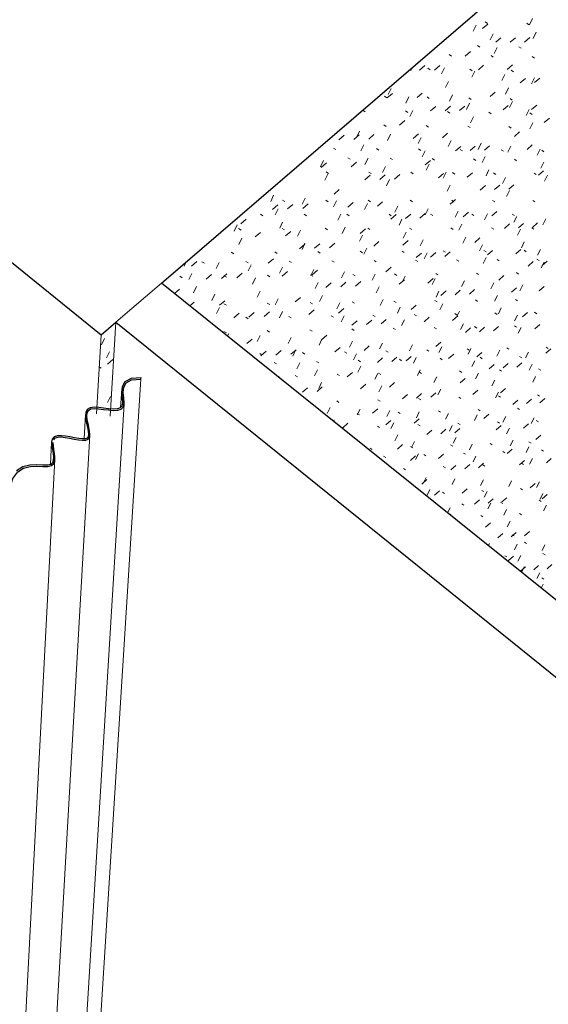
# Model space of a CAD drawing. Header units: centimetres. Extents: x -2274.6 to -2273.04, y 1316.35 to 1317.85.
# Tile 29 of 59: x -2274.06 to -2273.93, y 1317.28 to 1317.53. Entities that reach past the tile are written whole.
import ezdxf

# ---------------------------------------------------------------- set-up
doc = ezdxf.new("R2010")
doc.units = ezdxf.units.CM
for name, color, linetype, lineweight in [('Krawędzie wspólne', 7, 'Continuous', 9), ('Okna', 7, 'Continuous', 9), ('Okna-2', 250, 'Continuous', 25), ('Wzór powierzchni', 7, 'Continuous', 9), ('Wzór powierzchni-4', 10, 'Continuous', 9), ('Ściany', 7, 'Continuous', 9), ('Ściany-1', 250, 'Continuous', 25)]:
    doc.layers.add(name, color=color, linetype=linetype, lineweight=lineweight)

# ---------------------------------------------------------------- blocks, each defined once
blk = doc.blocks.new('FP_18-Aksono')
at = {"layer": 'Wzór powierzchni-4'}
for p, q in [((-2273.94858, 1317.52433), (-2273.94935, 1317.52276)), ((-2273.94695, 1317.52343), (-2273.94562, 1317.52458)), ((-2273.9457, 1317.52475), (-2273.94626, 1317.52517)), ((-2273.93525, 1317.52442), (-2273.93581, 1317.52484)), ((-2273.93438, 1317.52595), (-2273.93515, 1317.52439)), ((-2273.94427, 1317.52214), (-2273.94504, 1317.52058)), ((-2273.93343, 1317.52251), (-2273.93419, 1317.52096)), ((-2273.95825, 1317.51903), (-2273.95834, 1317.5191)), ((-2273.94767, 1317.51874), (-2273.94823, 1317.51916)), ((-2273.94364, 1317.51998), (-2273.94231, 1317.52112)), ((-2273.93998, 1317.51999), (-2273.93866, 1317.52113)), ((-2273.93635, 1317.52001), (-2273.93503, 1317.52115)), ((-2273.95478, 1317.51651), (-2273.95535, 1317.51693)), ((-2273.95135, 1317.51648), (-2273.95002, 1317.51763)), ((-2273.94426, 1317.51624), (-2273.94482, 1317.51665)), ((-2273.94329, 1317.51869), (-2273.94405, 1317.51713)), ((-2273.93723, 1317.51846), (-2273.93778, 1317.51887)), ((-2273.96284, 1317.51294), (-2273.9615, 1317.51409)), ((-2273.95911, 1317.51297), (-2273.95777, 1317.51412)), ((-2273.94802, 1317.51306), (-2273.94669, 1317.51421)), ((-2273.94071, 1317.51313), (-2273.93939, 1317.51427)), ((-2273.93388, 1317.51597), (-2273.93443, 1317.51638)), ((-2273.96469, 1317.51364), (-2273.96508, 1317.51285)), ((-2273.9602, 1317.51301), (-2273.96078, 1317.51342)), ((-2273.95657, 1317.51355), (-2273.95734, 1317.51199)), ((-2273.94962, 1317.51276), (-2273.95019, 1317.51317)), ((-2273.94892, 1317.51269), (-2273.94968, 1317.51114)), ((-2273.94134, 1317.51184), (-2273.94211, 1317.5103)), ((-2273.93919, 1317.51252), (-2273.93975, 1317.51292)), ((-2273.95556, 1317.51011), (-2273.95632, 1317.50855)), ((-2273.93746, 1317.50975), (-2273.93614, 1317.51088)), ((-2273.93385, 1317.511), (-2273.93461, 1317.50947)), ((-2273.93385, 1317.50979), (-2273.93254, 1317.51092)), ((-2273.971, 1317.50592), (-2273.96965, 1317.50708)), ((-2273.97001, 1317.50835), (-2273.97077, 1317.50678)), ((-2273.9635, 1317.50602), (-2273.96216, 1317.50717)), ((-2273.95455, 1317.50669), (-2273.95531, 1317.50514)), ((-2273.94507, 1317.50626), (-2273.94376, 1317.5074)), ((-2273.94038, 1317.50845), (-2273.94114, 1317.50691)), ((-2273.97109, 1317.50597), (-2273.97168, 1317.50638)), ((-2273.96559, 1317.50621), (-2273.96635, 1317.50465)), ((-2273.96041, 1317.50577), (-2273.96098, 1317.50618)), ((-2273.95024, 1317.50458), (-2273.951, 1317.50304)), ((-2273.94987, 1317.50557), (-2273.95043, 1317.50598)), ((-2273.9418, 1317.50291), (-2273.94049, 1317.50405)), ((-2273.93942, 1317.50507), (-2273.94018, 1317.50353)), ((-2273.93947, 1317.50538), (-2273.94003, 1317.50578)), ((-2273.9346, 1317.50302), (-2273.93329, 1317.50415)), ((-2273.97656, 1317.50243), (-2273.97715, 1317.50284)), ((-2273.96582, 1317.50226), (-2273.9664, 1317.50267)), ((-2273.96455, 1317.50279), (-2273.96531, 1317.50123)), ((-2273.96012, 1317.50264), (-2273.95878, 1317.50379)), ((-2273.95642, 1317.50269), (-2273.95509, 1317.50384)), ((-2273.95523, 1317.50209), (-2273.9558, 1317.50249)), ((-2273.95274, 1317.50275), (-2273.95141, 1317.50389)), ((-2273.94478, 1317.50192), (-2273.94534, 1317.50232)), ((-2273.93521, 1317.50299), (-2273.93597, 1317.50146)), ((-2273.93448, 1317.50175), (-2273.93503, 1317.50215)), ((-2273.97125, 1317.49874), (-2273.97184, 1317.49914)), ((-2273.96789, 1317.49909), (-2273.96655, 1317.50024)), ((-2273.94925, 1317.5012), (-2273.95001, 1317.49966)), ((-2273.93427, 1317.49964), (-2273.93503, 1317.49812)), ((-2273.93139, 1317.49972), (-2273.93009, 1317.50084)), ((-2273.97948, 1317.49544), (-2273.97813, 1317.4966)), ((-2273.97802, 1317.49753), (-2273.97878, 1317.49597)), ((-2273.9757, 1317.49552), (-2273.97436, 1317.49667)), ((-2273.97021, 1317.49676), (-2273.97097, 1317.4952)), ((-2273.96449, 1317.49573), (-2273.96315, 1317.49688)), ((-2273.96061, 1317.49859), (-2273.96118, 1317.49899)), ((-2273.95709, 1317.49588), (-2273.95577, 1317.49702)), ((-2273.95011, 1317.49844), (-2273.95067, 1317.49884)), ((-2273.93975, 1317.4983), (-2273.9403, 1317.4987)), ((-2273.93892, 1317.49623), (-2273.93761, 1317.49736)), ((-2273.98327, 1317.49537), (-2273.98192, 1317.49653)), ((-2273.97694, 1317.49412), (-2273.9777, 1317.49256)), ((-2273.96248, 1317.49599), (-2273.96324, 1317.49444)), ((-2273.95484, 1317.49523), (-2273.9556, 1317.49369)), ((-2273.94728, 1317.49448), (-2273.94804, 1317.49295)), ((-2273.98396, 1317.49288), (-2273.98455, 1317.49328)), ((-2273.97317, 1317.49277), (-2273.97375, 1317.49317)), ((-2273.96253, 1317.49267), (-2273.9631, 1317.49306)), ((-2273.96146, 1317.49262), (-2273.96222, 1317.49107)), ((-2273.95377, 1317.49257), (-2273.95245, 1317.49371)), ((-2273.95204, 1317.49256), (-2273.9526, 1317.49296)), ((-2273.95012, 1317.49265), (-2273.94881, 1317.49378)), ((-2273.94649, 1317.49272), (-2273.94518, 1317.49386)), ((-2273.94169, 1317.49246), (-2273.94224, 1317.49285)), ((-2273.9398, 1317.49374), (-2273.94056, 1317.49222)), ((-2273.9357, 1317.49296), (-2273.9344, 1317.49408)), ((-2273.9324, 1317.493), (-2273.93316, 1317.49149)), ((-2273.93149, 1317.49236), (-2273.93203, 1317.49274)), ((-2273.99126, 1317.49054), (-2273.99143, 1317.49065)), ((-2273.98712, 1317.49013), (-2273.98787, 1317.48857)), ((-2273.98767, 1317.4884), (-2273.98631, 1317.48956)), ((-2273.98039, 1317.49045), (-2273.98098, 1317.49085)), ((-2273.98008, 1317.48858), (-2273.97874, 1317.48974)), ((-2273.97587, 1317.49072), (-2273.97663, 1317.48917)), ((-2273.96966, 1317.49036), (-2273.97024, 1317.49075)), ((-2273.96144, 1317.48902), (-2273.96012, 1317.49017)), ((-2273.96044, 1317.48926), (-2273.9612, 1317.48772)), ((-2273.95909, 1317.49027), (-2273.95966, 1317.49066)), ((-2273.94866, 1317.49018), (-2273.94921, 1317.49057)), ((-2273.94631, 1317.49115), (-2273.94706, 1317.48962)), ((-2273.93837, 1317.49009), (-2273.93892, 1317.49048)), ((-2273.93148, 1317.48971), (-2273.93223, 1317.4882)), ((-2273.98601, 1317.48673), (-2273.98677, 1317.48517)), ((-2273.98586, 1317.4869), (-2273.98645, 1317.4873)), ((-2273.97508, 1317.48683), (-2273.97566, 1317.48723)), ((-2273.97146, 1317.48867), (-2273.97221, 1317.48712)), ((-2273.96445, 1317.48677), (-2273.96502, 1317.48716)), ((-2273.9581, 1317.48574), (-2273.95678, 1317.48688)), ((-2273.95613, 1317.48723), (-2273.95689, 1317.4857)), ((-2273.95397, 1317.4867), (-2273.95453, 1317.48709)), ((-2273.95081, 1317.48593), (-2273.9495, 1317.48707)), ((-2273.94534, 1317.48783), (-2273.94609, 1317.48631)), ((-2273.94363, 1317.48664), (-2273.94418, 1317.48703)), ((-2273.93343, 1317.48658), (-2273.93397, 1317.48696)), ((-2273.93288, 1317.4864), (-2273.93159, 1317.48752)), ((-2273.97663, 1317.48526), (-2273.97529, 1317.48642)), ((-2273.97289, 1317.48536), (-2273.97155, 1317.48651)), ((-2273.97041, 1317.48531), (-2273.97116, 1317.48377)), ((-2273.96916, 1317.48545), (-2273.96783, 1317.4866)), ((-2273.94113, 1317.48583), (-2273.94189, 1317.48432)), ((-2273.93055, 1317.48643), (-2273.9313, 1317.48493)), ((-2273.98445, 1317.48165), (-2273.98311, 1317.48281)), ((-2273.95513, 1317.48391), (-2273.95589, 1317.48239)), ((-2273.94754, 1317.48269), (-2273.94624, 1317.48382)), ((-2273.94394, 1317.48279), (-2273.94264, 1317.48392)), ((-2273.94018, 1317.48255), (-2273.94093, 1317.48104)), ((-2273.94036, 1317.48289), (-2273.93907, 1317.48402)), ((-2273.99968, 1317.48136), (-2274.00043, 1317.47979)), ((-2273.99685, 1317.47977), (-2273.99745, 1317.48016)), ((-2273.99171, 1317.48067), (-2273.99246, 1317.47911)), ((-2273.99233, 1317.47803), (-2273.99098, 1317.47919)), ((-2273.98596, 1317.47975), (-2273.98655, 1317.48014)), ((-2273.98383, 1317.47998), (-2273.98458, 1317.47843)), ((-2273.98098, 1317.47837), (-2273.97964, 1317.47952)), ((-2273.97603, 1317.47931), (-2273.97679, 1317.47777)), ((-2273.97522, 1317.47973), (-2273.9758, 1317.48012)), ((-2273.97351, 1317.4786), (-2273.97218, 1317.47974)), ((-2273.96464, 1317.47972), (-2273.9652, 1317.4801)), ((-2273.95512, 1317.47915), (-2273.95381, 1317.48029)), ((-2273.95419, 1317.4797), (-2273.95475, 1317.48009)), ((-2273.94389, 1317.47969), (-2273.94444, 1317.48007)), ((-2273.93373, 1317.47967), (-2273.93427, 1317.48005)), ((-2273.99999, 1317.4778), (-2273.99863, 1317.47896)), ((-2273.99854, 1317.47797), (-2273.99929, 1317.47641)), ((-2273.99615, 1317.47791), (-2273.9948, 1317.47908)), ((-2273.96832, 1317.47864), (-2273.96908, 1317.47711)), ((-2273.96275, 1317.47559), (-2273.96143, 1317.47673)), ((-2273.9607, 1317.47798), (-2273.96145, 1317.47645)), ((-2273.95315, 1317.47732), (-2273.9539, 1317.47581)), ((-2273.95184, 1317.47594), (-2273.95053, 1317.47707)), ((-2273.94465, 1317.47618), (-2273.94335, 1317.4773)), ((-2274.00797, 1317.47413), (-2274.00661, 1317.4753)), ((-2274.00237, 1317.47618), (-2274.00298, 1317.47658)), ((-2273.99741, 1317.4746), (-2273.99816, 1317.47304)), ((-2273.99143, 1317.47619), (-2273.99202, 1317.47658)), ((-2273.98274, 1317.47663), (-2273.9835, 1317.47509)), ((-2273.98064, 1317.4762), (-2273.98122, 1317.47659)), ((-2273.96999, 1317.47621), (-2273.97057, 1317.47659)), ((-2273.97011, 1317.47535), (-2273.96879, 1317.4765)), ((-2273.96729, 1317.47533), (-2273.96804, 1317.4738)), ((-2273.96642, 1317.47547), (-2273.9651, 1317.47661)), ((-2273.9595, 1317.47622), (-2273.96006, 1317.4766)), ((-2273.94914, 1317.47623), (-2273.9497, 1317.47661)), ((-2273.94568, 1317.47668), (-2273.94643, 1317.47517)), ((-2273.93893, 1317.47623), (-2273.93947, 1317.47661)), ((-2273.9383, 1317.47604), (-2273.93904, 1317.47454)), ((-2273.93788, 1317.47313), (-2273.9366, 1317.47425)), ((-2273.93435, 1317.47325), (-2273.93307, 1317.47437)), ((-2273.93099, 1317.4754), (-2273.93173, 1317.47391)), ((-2274.00886, 1317.47389), (-2274.00961, 1317.47232)), ((-2274.00791, 1317.47259), (-2274.00852, 1317.47298)), ((-2274.00437, 1317.47084), (-2274.00301, 1317.47201)), ((-2273.99691, 1317.47262), (-2273.99751, 1317.47301)), ((-2273.9967, 1317.4711), (-2273.99535, 1317.47226)), ((-2273.99288, 1317.4726), (-2273.99363, 1317.47105)), ((-2273.98606, 1317.47266), (-2273.98665, 1317.47304)), ((-2273.98167, 1317.4733), (-2273.98242, 1317.47176)), ((-2273.97784, 1317.47175), (-2273.97651, 1317.4729)), ((-2273.97537, 1317.47269), (-2273.97594, 1317.47307)), ((-2273.96626, 1317.47204), (-2273.96701, 1317.47052)), ((-2273.96482, 1317.47272), (-2273.96538, 1317.4731)), ((-2273.95441, 1317.47275), (-2273.95497, 1317.47313)), ((-2273.95217, 1317.47405), (-2273.95291, 1317.47254)), ((-2273.94415, 1317.47279), (-2273.9447, 1317.47316)), ((-2273.94143, 1317.47301), (-2273.94014, 1317.47413)), ((-2273.93736, 1317.4728), (-2273.93811, 1317.47131)), ((-2273.93402, 1317.47282), (-2273.93456, 1317.47319)), ((-2274.00769, 1317.47052), (-2274.00845, 1317.46896)), ((-2273.99177, 1317.46926), (-2273.99252, 1317.46772)), ((-2273.98562, 1317.46813), (-2273.98428, 1317.46928)), ((-2273.97725, 1317.47133), (-2273.978, 1317.4698)), ((-2273.97443, 1317.46854), (-2273.97311, 1317.46968)), ((-2273.96706, 1317.46881), (-2273.96574, 1317.46995)), ((-2273.96196, 1317.47009), (-2273.96271, 1317.46858)), ((-2273.95119, 1317.4708), (-2273.95193, 1317.46929)), ((-2273.94892, 1317.46947), (-2273.94763, 1317.4706)), ((-2273.93643, 1317.46959), (-2273.93717, 1317.4681)), ((-2274.00977, 1317.46662), (-2274.01038, 1317.46701)), ((-2273.99878, 1317.4667), (-2273.99938, 1317.46709)), ((-2273.99317, 1317.46785), (-2273.99182, 1317.46901)), ((-2273.98938, 1317.46799), (-2273.98805, 1317.46915)), ((-2273.98794, 1317.46677), (-2273.98853, 1317.46716)), ((-2273.97725, 1317.46685), (-2273.97783, 1317.46723)), ((-2273.9762, 1317.46803), (-2273.97694, 1317.46651)), ((-2273.96671, 1317.46692), (-2273.96728, 1317.4673)), ((-2273.96372, 1317.46564), (-2273.96241, 1317.46677)), ((-2273.96095, 1317.46683), (-2273.9617, 1317.46532)), ((-2273.96008, 1317.46578), (-2273.95877, 1317.46691)), ((-2273.95632, 1317.46699), (-2273.95687, 1317.46737)), ((-2273.95646, 1317.46592), (-2273.95516, 1317.46705)), ((-2273.94699, 1317.46888), (-2273.94773, 1317.46738)), ((-2273.94606, 1317.46706), (-2273.94661, 1317.46744)), ((-2273.9457, 1317.46633), (-2273.94441, 1317.46746)), ((-2273.9386, 1317.46661), (-2273.93732, 1317.46772)), ((-2273.93594, 1317.46713), (-2273.93648, 1317.4675)), ((-2273.93233, 1317.46769), (-2273.93307, 1317.46621)), ((-2274.02176, 1317.46458), (-2274.0223, 1317.46345)), ((-2274.0204, 1317.46344), (-2274.01903, 1317.46462)), ((-2274.01717, 1317.46419), (-2274.01779, 1317.46458)), ((-2274.01342, 1317.46442), (-2274.01417, 1317.46286)), ((-2274.0061, 1317.46428), (-2274.0067, 1317.46467)), ((-2274.00105, 1317.46419), (-2273.9997, 1317.46535)), ((-2273.99517, 1317.46437), (-2273.99576, 1317.46476)), ((-2273.9844, 1317.46447), (-2273.98498, 1317.46485)), ((-2273.97377, 1317.46455), (-2273.97435, 1317.46493)), ((-2273.96329, 1317.46464), (-2273.96386, 1317.46502)), ((-2273.95296, 1317.46473), (-2273.95351, 1317.4651)), ((-2273.94603, 1317.46566), (-2273.94677, 1317.46416)), ((-2273.94276, 1317.46482), (-2273.9433, 1317.46519)), ((-2273.93544, 1317.46351), (-2273.93416, 1317.46462)), ((-2273.9327, 1317.4649), (-2273.93323, 1317.46527)), ((-2273.93142, 1317.46451), (-2273.93216, 1317.46303)), ((-2273.93194, 1317.46365), (-2273.93067, 1317.46476)), ((-2274.00538, 1317.46382), (-2274.00613, 1317.46227)), ((-2273.99743, 1317.46323), (-2273.99818, 1317.46169)), ((-2273.99751, 1317.46097), (-2273.99617, 1317.46213)), ((-2273.98957, 1317.46264), (-2273.99032, 1317.46111)), ((-2273.98995, 1317.46128), (-2273.98861, 1317.46244)), ((-2273.98179, 1317.46206), (-2273.98254, 1317.46054)), ((-2273.97136, 1317.46204), (-2273.97004, 1317.46318)), ((-2273.93785, 1317.46147), (-2273.93839, 1317.46184)), ((-2274.02275, 1317.46057), (-2274.02337, 1317.46095)), ((-2274.02035, 1317.46166), (-2274.0211, 1317.46009)), ((-2274.01673, 1317.46019), (-2274.01537, 1317.46136)), ((-2274.01285, 1317.46035), (-2274.01149, 1317.46152)), ((-2274.01162, 1317.46069), (-2274.01223, 1317.46107)), ((-2274.00899, 1317.4605), (-2274.00763, 1317.46167)), ((-2274.00424, 1317.4605), (-2274.00499, 1317.45895)), ((-2274.00064, 1317.4608), (-2274.00123, 1317.46118)), ((-2273.98981, 1317.46092), (-2273.9904, 1317.4613)), ((-2273.98848, 1317.45936), (-2273.98922, 1317.45783)), ((-2273.98275, 1317.45826), (-2273.98143, 1317.45941)), ((-2273.97913, 1317.46103), (-2273.97971, 1317.46141)), ((-2273.97904, 1317.45842), (-2273.97772, 1317.45957)), ((-2273.9741, 1317.46149), (-2273.97484, 1317.45998)), ((-2273.9686, 1317.46114), (-2273.96917, 1317.46152)), ((-2273.968, 1317.4589), (-2273.96669, 1317.46003)), ((-2273.96648, 1317.46093), (-2273.96723, 1317.45942)), ((-2273.96073, 1317.45921), (-2273.95943, 1317.46034)), ((-2273.95895, 1317.46037), (-2273.95969, 1317.45887)), ((-2273.95821, 1317.46126), (-2273.95877, 1317.46163)), ((-2273.9515, 1317.45981), (-2273.95224, 1317.45832)), ((-2273.94796, 1317.46136), (-2273.94851, 1317.46173)), ((-2273.94284, 1317.45998), (-2273.94156, 1317.46109)), ((-2274.02469, 1317.45654), (-2274.02341, 1317.45764)), ((-2274.01915, 1317.45831), (-2274.0199, 1317.45675)), ((-2274.0031, 1317.45719), (-2274.00385, 1317.45565)), ((-2273.98648, 1317.4581), (-2273.98515, 1317.45925)), ((-2273.97305, 1317.45825), (-2273.9738, 1317.45674)), ((-2273.95796, 1317.45716), (-2273.9587, 1317.45566)), ((-2273.95745, 1317.4561), (-2273.95615, 1317.45723)), ((-2273.95386, 1317.45627), (-2273.95257, 1317.45739)), ((-2273.95029, 1317.45643), (-2273.949, 1317.45755)), ((-2273.94412, 1317.45926), (-2273.94486, 1317.45778)), ((-2273.93967, 1317.4569), (-2273.93839, 1317.45802)), ((-2273.93682, 1317.45872), (-2273.93756, 1317.45725)), ((-2273.93267, 1317.45722), (-2273.9314, 1317.45833)), ((-2274.02085, 1317.45345), (-2274.01974, 1317.45442)), ((-2274.01452, 1317.45637), (-2274.01527, 1317.45482)), ((-2274.01334, 1317.45359), (-2274.01199, 1317.45476)), ((-2273.99858, 1317.45527), (-2273.99932, 1317.45374)), ((-2273.99427, 1317.45445), (-2273.99294, 1317.4556)), ((-2273.98739, 1317.45609), (-2273.98814, 1317.45457)), ((-2273.97926, 1317.45412), (-2273.97983, 1317.45449)), ((-2273.97202, 1317.45502), (-2273.97276, 1317.45351)), ((-2273.96877, 1317.45428), (-2273.96933, 1317.45464)), ((-2273.95841, 1317.45443), (-2273.95897, 1317.4548)), ((-2273.9482, 1317.45459), (-2273.94875, 1317.45495)), ((-2273.94318, 1317.45609), (-2273.94392, 1317.45461)), ((-2273.93813, 1317.45474), (-2273.93866, 1317.4551)), ((-2274.01335, 1317.45306), (-2274.01409, 1317.45151)), ((-2274.01162, 1317.45363), (-2274.01222, 1317.454)), ((-2274.00211, 1317.45077), (-2274.00077, 1317.45193)), ((-2274.00068, 1317.45379), (-2274.00128, 1317.45417)), ((-2273.99746, 1317.452), (-2273.99821, 1317.45047)), ((-2273.99079, 1317.4513), (-2273.98946, 1317.45245)), ((-2273.9899, 1317.45395), (-2273.99048, 1317.45433)), ((-2273.98298, 1317.4542), (-2273.98373, 1317.45268)), ((-2273.98333, 1317.45165), (-2273.98201, 1317.4528)), ((-2273.96772, 1317.45315), (-2273.96846, 1317.45165)), ((-2273.96499, 1317.45252), (-2273.96369, 1317.45365)), ((-2273.95697, 1317.45397), (-2273.95771, 1317.45248)), ((-2273.95277, 1317.45212), (-2273.95351, 1317.45064)), ((-2273.94224, 1317.45294), (-2273.94297, 1317.45146)), ((-2274.00974, 1317.45041), (-2274.00839, 1317.45157)), ((-2274.00614, 1317.45021), (-2274.00674, 1317.45058)), ((-2274.00591, 1317.45059), (-2274.00457, 1317.45175)), ((-2273.9953, 1317.4504), (-2273.99589, 1317.45077)), ((-2273.98461, 1317.45059), (-2273.98519, 1317.45095)), ((-2273.98192, 1317.45097), (-2273.98266, 1317.44945)), ((-2273.97993, 1317.44855), (-2273.97861, 1317.44969)), ((-2273.97625, 1317.44873), (-2273.97494, 1317.44986)), ((-2273.97407, 1317.45077), (-2273.97463, 1317.45114)), ((-2273.97258, 1317.44891), (-2273.97128, 1317.45004)), ((-2273.9667, 1317.44995), (-2273.96744, 1317.44846)), ((-2273.96366, 1317.45095), (-2273.96422, 1317.45131)), ((-2273.9617, 1317.44944), (-2273.9604, 1317.45057)), ((-2273.95453, 1317.44979), (-2273.95324, 1317.45092)), ((-2273.9534, 1317.45113), (-2273.95395, 1317.45149)), ((-2273.94328, 1317.4513), (-2273.94382, 1317.45166)), ((-2273.93814, 1317.45111), (-2273.93887, 1317.44965)), ((-2273.93688, 1317.45066), (-2273.93561, 1317.45177)), ((-2273.93329, 1317.45148), (-2273.93382, 1317.45184)), ((-2274.01162, 1317.44662), (-2274.01222, 1317.44699)), ((-2274.00073, 1317.44683), (-2274.00132, 1317.4472)), ((-2273.98998, 1317.44704), (-2273.99056, 1317.44741)), ((-2273.97938, 1317.44725), (-2273.97996, 1317.44762)), ((-2273.96893, 1317.44746), (-2273.96949, 1317.44782)), ((-2273.95862, 1317.44766), (-2273.95917, 1317.44802)), ((-2273.9518, 1317.44896), (-2273.95254, 1317.44748)), ((-2273.9513, 1317.44676), (-2273.95002, 1317.44787)), ((-2273.94844, 1317.44786), (-2273.94899, 1317.44822)), ((-2273.94776, 1317.44694), (-2273.94648, 1317.44805)), ((-2273.94424, 1317.44712), (-2273.94296, 1317.44823)), ((-2273.93841, 1317.44806), (-2273.93894, 1317.44841)), ((-2273.93721, 1317.44799), (-2273.93795, 1317.44653)), ((-2273.93376, 1317.44765), (-2273.93249, 1317.44876)), ((-2274.04237, 1317.44518), (-2274.04312, 1317.44362)), ((-2274.01102, 1317.44649), (-2274.01135, 1317.44581)), ((-2274.00642, 1317.44393), (-2274.00508, 1317.44509)), ((-2274.00309, 1317.446), (-2274.00383, 1317.44447)), ((-2273.99524, 1317.44551), (-2273.99598, 1317.44399)), ((-2273.98748, 1317.44503), (-2273.98822, 1317.44352)), ((-2273.98762, 1317.4449), (-2273.9863, 1317.44604)), ((-2273.9798, 1317.44455), (-2273.98054, 1317.44305)), ((-2274.00289, 1317.44082), (-2274.00155, 1317.44198)), ((-2273.99911, 1317.44103), (-2273.99778, 1317.44218)), ((-2273.99536, 1317.44123), (-2273.99403, 1317.44237)), ((-2273.99414, 1317.44229), (-2273.99488, 1317.44078)), ((-2273.9842, 1317.44182), (-2273.98288, 1317.44296)), ((-2273.97684, 1317.44221), (-2273.97554, 1317.44335)), ((-2273.9722, 1317.44408), (-2273.97294, 1317.44258)), ((-2273.97079, 1317.44178), (-2273.97136, 1317.44213)), ((-2273.96468, 1317.44361), (-2273.96542, 1317.44212)), ((-2273.96049, 1317.44202), (-2273.96104, 1317.44237)), ((-2273.95876, 1317.44317), (-2273.95747, 1317.4443)), ((-2273.95724, 1317.44315), (-2273.95798, 1317.44167)), ((-2273.95032, 1317.44225), (-2273.95087, 1317.44261)), ((-2273.94988, 1317.44269), (-2273.95061, 1317.44122)), ((-2273.94259, 1317.44223), (-2273.94333, 1317.44077)), ((-2273.94029, 1317.44249), (-2273.94083, 1317.44284)), ((-2273.93102, 1317.44152), (-2273.92977, 1317.44262)), ((-2273.93039, 1317.44272), (-2273.93092, 1317.44307)), ((-2274.04112, 1317.44187), (-2274.04186, 1317.44031)), ((-2274.04162, 1317.43876), (-2274.04024, 1317.43995)), ((-2274.00256, 1317.44104), (-2274.00316, 1317.4414)), ((-2273.99183, 1317.44129), (-2273.99241, 1317.44165)), ((-2273.98831, 1317.43909), (-2273.98889, 1317.43945)), ((-2273.98124, 1317.44153), (-2273.98181, 1317.44189)), ((-2273.97875, 1317.44137), (-2273.97949, 1317.43987)), ((-2273.97779, 1317.43936), (-2273.97835, 1317.43971)), ((-2273.9735, 1317.43917), (-2273.9722, 1317.4403)), ((-2273.96987, 1317.43937), (-2273.96857, 1317.4405)), ((-2273.9674, 1317.43961), (-2273.96796, 1317.43997)), ((-2273.96625, 1317.43957), (-2273.96496, 1317.4407)), ((-2273.96368, 1317.44046), (-2273.96442, 1317.43898)), ((-2273.95716, 1317.43987), (-2273.9577, 1317.44022)), ((-2273.95552, 1317.44016), (-2273.95424, 1317.44128)), ((-2273.94893, 1317.43957), (-2273.94966, 1317.43811)), ((-2273.94844, 1317.44056), (-2273.94717, 1317.44167)), ((-2273.94705, 1317.44012), (-2273.94759, 1317.44047)), ((-2273.93707, 1317.44036), (-2273.9376, 1317.44071)), ((-2273.93538, 1317.44179), (-2273.93612, 1317.44033)), ((-2274.04319, 1317.43773), (-2274.04367, 1317.43802)), ((-2273.99898, 1317.43883), (-2273.99957, 1317.43919)), ((-2273.99305, 1317.43908), (-2273.99379, 1317.43758)), ((-2273.98864, 1317.43727), (-2273.98938, 1317.43577)), ((-2273.97771, 1317.4382), (-2273.97844, 1317.43671)), ((-2273.96268, 1317.43733), (-2273.96342, 1317.43585)), ((-2273.9522, 1317.43667), (-2273.95274, 1317.43702)), ((-2273.94527, 1317.43758), (-2273.944, 1317.43869)), ((-2273.94217, 1317.43694), (-2273.94271, 1317.43729)), ((-2273.94177, 1317.43778), (-2273.94051, 1317.43889)), ((-2273.9383, 1317.43798), (-2273.93703, 1317.43909)), ((-2273.93447, 1317.43871), (-2273.93521, 1317.43726)), ((-2273.93228, 1317.43721), (-2273.93281, 1317.43755)), ((-2273.99848, 1317.43547), (-2273.99832, 1317.43562)), ((-2273.99367, 1317.43555), (-2273.99425, 1317.43591)), ((-2273.98309, 1317.43584), (-2273.98366, 1317.43619)), ((-2273.9811, 1317.43553), (-2273.97979, 1317.43666)), ((-2273.97341, 1317.4364), (-2273.97414, 1317.43492)), ((-2273.97265, 1317.43612), (-2273.97321, 1317.43647)), ((-2273.96235, 1317.4364), (-2273.96291, 1317.43675)), ((-2273.95849, 1317.43556), (-2273.95922, 1317.43409)), ((-2273.95263, 1317.43401), (-2273.95136, 1317.43512)), ((-2273.94798, 1317.43648), (-2273.94871, 1317.43502)), ((-2273.94388, 1317.43473), (-2273.94461, 1317.43327)), ((-2273.93357, 1317.43564), (-2273.9343, 1317.4342)), ((-2273.99244, 1317.43165), (-2273.99113, 1317.43279)), ((-2273.98874, 1317.43187), (-2273.98743, 1317.43301)), ((-2273.98757, 1317.4341), (-2273.9883, 1317.4326)), ((-2273.97773, 1317.43252), (-2273.97643, 1317.43365)), ((-2273.97238, 1317.43327), (-2273.97311, 1317.43179)), ((-2273.97048, 1317.43295), (-2273.96919, 1317.43408)), ((-2273.95751, 1317.43246), (-2273.95824, 1317.43099)), ((-2273.94945, 1317.43106), (-2273.94818, 1317.43217)), ((-2273.94247, 1317.43149), (-2273.94121, 1317.4326)), ((-2274.04087, 1317.43059), (-2274.04161, 1317.42905)), ((-2273.9728, 1317.42942), (-2273.97336, 1317.42977)), ((-2273.96719, 1317.42997), (-2273.9659, 1317.4311)), ((-2273.96361, 1317.43019), (-2273.96233, 1317.43131)), ((-2273.96254, 1317.42974), (-2273.96309, 1317.43009)), ((-2273.96004, 1317.43041), (-2273.95877, 1317.43153)), ((-2273.95242, 1317.43006), (-2273.95296, 1317.43041)), ((-2273.94295, 1317.43166), (-2273.94368, 1317.43021)), ((-2273.94243, 1317.43037), (-2273.94296, 1317.43072)), ((-2273.93935, 1317.42858), (-2273.93809, 1317.42968)), ((-2273.9359, 1317.4288), (-2273.93465, 1317.4299)), ((-2273.93257, 1317.43068), (-2273.9331, 1317.43102)), ((-2273.93247, 1317.42902), (-2273.93122, 1317.43011)), ((-2273.98544, 1317.4278), (-2273.98617, 1317.42632)), ((-2273.9832, 1317.4291), (-2273.98377, 1317.42945)), ((-2273.97785, 1317.42742), (-2273.97858, 1317.42594)), ((-2273.9747, 1317.42634), (-2273.97341, 1317.42747)), ((-2273.97035, 1317.42704), (-2273.97108, 1317.42557)), ((-2273.94753, 1317.42694), (-2273.94806, 1317.42728)), ((-2273.93762, 1317.42728), (-2273.93815, 1317.42761)), ((-2273.98438, 1317.42468), (-2273.98457, 1317.42429)), ((-2273.97805, 1317.42592), (-2273.97861, 1317.42627)), ((-2273.97139, 1317.42339), (-2273.97011, 1317.42452)), ((-2273.96774, 1317.42627), (-2273.96829, 1317.42661)), ((-2273.96424, 1317.42386), (-2273.96296, 1317.42498)), ((-2273.96292, 1317.42667), (-2273.96365, 1317.42521)), ((-2273.95757, 1317.42661), (-2273.95811, 1317.42695)), ((-2273.95557, 1317.4263), (-2273.9563, 1317.42485)), ((-2273.9483, 1317.42594), (-2273.94903, 1317.42449)), ((-2273.94663, 1317.42501), (-2273.94537, 1317.42612)), ((-2273.9411, 1317.42557), (-2273.94183, 1317.42413)), ((-2273.93397, 1317.42521), (-2273.9347, 1317.42378)), ((-2273.93287, 1317.42421), (-2273.93339, 1317.42454)), ((-2273.98225, 1317.42268), (-2273.98095, 1317.42382)), ((-2273.97295, 1317.42278), (-2273.97351, 1317.42312)), ((-2273.96934, 1317.42396), (-2273.97007, 1317.42249)), ((-2273.96273, 1317.42314), (-2273.96328, 1317.42348)), ((-2273.961, 1317.42095), (-2273.95973, 1317.42207)), ((-2273.95747, 1317.42119), (-2273.9562, 1317.4223)), ((-2273.95461, 1317.42325), (-2273.95534, 1317.4218)), ((-2273.95395, 1317.42143), (-2273.95269, 1317.42254)), ((-2273.95264, 1317.4235), (-2273.95318, 1317.42384)), ((-2273.9435, 1317.42213), (-2273.94224, 1317.42323)), ((-2273.94269, 1317.42386), (-2273.94322, 1317.4242)), ((-2273.94018, 1317.42255), (-2273.94091, 1317.42112)), ((-2273.9366, 1317.4226), (-2273.93536, 1317.42369)), ((-2273.96833, 1317.42088), (-2273.96906, 1317.41942)), ((-2273.95365, 1317.42021), (-2273.95438, 1317.41876)), ((-2273.93927, 1317.41954), (-2273.93999, 1317.41811)), ((-2273.93354, 1317.41975), (-2273.93229, 1317.42084)), ((-2273.97478, 1317.41721), (-2273.97534, 1317.41755)), ((-2273.96842, 1317.41732), (-2273.96714, 1317.41844)), ((-2273.96457, 1317.41761), (-2273.96512, 1317.41795)), ((-2273.96414, 1317.41918), (-2273.96487, 1317.41773)), ((-2273.95449, 1317.41801), (-2273.95503, 1317.41834)), ((-2273.94956, 1317.41853), (-2273.95028, 1317.41709)), ((-2273.94455, 1317.4184), (-2273.94508, 1317.41873)), ((-2273.94073, 1317.41619), (-2273.93949, 1317.41728)), ((-2273.93527, 1317.41789), (-2273.93599, 1317.41646)), ((-2273.93473, 1317.41878), (-2273.93525, 1317.41912)), ((-2273.93159, 1317.41678), (-2273.9321, 1317.41711)), ((-2273.97141, 1317.41516), (-2273.97197, 1317.4155)), ((-2273.96517, 1317.41444), (-2273.9639, 1317.41556)), ((-2273.96315, 1317.41614), (-2273.96388, 1317.41469)), ((-2273.96126, 1317.41557), (-2273.9618, 1317.41591)), ((-2273.95811, 1317.41495), (-2273.95684, 1317.41606)), ((-2273.95124, 1317.41598), (-2273.95177, 1317.41631)), ((-2273.94862, 1317.41552), (-2273.94934, 1317.41408)), ((-2273.94135, 1317.41638), (-2273.94187, 1317.41671)), ((-2273.93437, 1317.41491), (-2273.93509, 1317.41349)), ((-2273.93085, 1317.41386), (-2273.92961, 1317.41495)), ((-2273.9664, 1317.4121), (-2273.96695, 1317.41244)), ((-2273.95633, 1317.41254), (-2273.95687, 1317.41287)), ((-2273.95493, 1317.4121), (-2273.95367, 1317.4132)), ((-2273.95144, 1317.41235), (-2273.95019, 1317.41345)), ((-2273.94797, 1317.41261), (-2273.94672, 1317.41371)), ((-2273.9464, 1317.41296), (-2273.94693, 1317.41329)), ((-2273.93765, 1317.41336), (-2273.93641, 1317.41446)), ((-2273.93659, 1317.41338), (-2273.93711, 1317.41371)), ((-2273.9612, 1317.4101), (-2273.96192, 1317.40866)), ((-2273.95394, 1317.40982), (-2273.95466, 1317.40839)), ((-2273.96226, 1317.40848), (-2273.961, 1317.40959)), ((-2273.9521, 1317.4062), (-2273.95084, 1317.4073)), ((-2273.94675, 1317.40954), (-2273.94747, 1317.40812)), ((-2273.93964, 1317.40927), (-2273.94035, 1317.40785)), ((-2273.93686, 1317.40702), (-2273.93738, 1317.40734)), ((-2273.93495, 1317.40752), (-2273.93371, 1317.40861)), ((-2273.93259, 1317.409), (-2273.93331, 1317.40758)), ((-2273.96023, 1317.4071), (-2273.96095, 1317.40567)), ((-2273.95906, 1317.40566), (-2273.95781, 1317.40676)), ((-2273.95654, 1317.40609), (-2273.95708, 1317.40642)), ((-2273.94664, 1317.40656), (-2273.94717, 1317.40688)), ((-2273.94582, 1317.40658), (-2273.94654, 1317.40516)), ((-2273.94553, 1317.40368), (-2273.94428, 1317.40477)), ((-2273.9421, 1317.40395), (-2273.94086, 1317.40504)), ((-2273.93171, 1317.40606), (-2273.93243, 1317.40465)), ((-2273.93192, 1317.40476), (-2273.93069, 1317.40584)), ((-2273.95926, 1317.40412), (-2273.95932, 1317.40399)), ((-2273.95517, 1317.40251), (-2273.95583, 1317.40119)), ((-2273.95168, 1317.40313), (-2273.95222, 1317.40345)), ((-2273.94897, 1317.40341), (-2273.94772, 1317.4045)), ((-2273.9449, 1317.40362), (-2273.94562, 1317.40221)), ((-2273.94186, 1317.40361), (-2273.94239, 1317.40394)), ((-2273.93217, 1317.40409), (-2273.93268, 1317.40441)), ((-2273.93083, 1317.40314), (-2273.93155, 1317.40174)), ((-2273.95521, 1317.40068), (-2273.95496, 1317.4009)), ((-2273.94688, 1317.4002), (-2273.9474, 1317.40052)), ((-2273.9409, 1317.40204), (-2273.94162, 1317.40062)), ((-2273.93714, 1317.4007), (-2273.93765, 1317.40102)), ((-2273.95192, 1317.39804), (-2273.95183, 1317.39813)), ((-2273.94619, 1317.39761), (-2273.94495, 1317.3987)), ((-2273.94, 1317.39911), (-2273.94071, 1317.39771)), ((-2273.94312, 1317.39487), (-2273.94188, 1317.39596)), ((-2273.93972, 1317.39516), (-2273.93849, 1317.39625)), ((-2273.93897, 1317.39538), (-2273.93949, 1317.3957)), ((-2273.93634, 1317.39545), (-2273.93511, 1317.39653)), ((-2273.94553, 1317.39293), (-2273.94567, 1317.39302)), ((-2273.94524, 1317.3935), (-2273.94553, 1317.39291)), ((-2273.9382, 1317.39331), (-2273.93892, 1317.39191)), ((-2273.93585, 1317.39348), (-2273.93636, 1317.39379)), ((-2273.93124, 1317.39312), (-2273.93195, 1317.39173)), ((-2273.9408, 1317.39008), (-2273.94132, 1317.3904)), ((-2273.9404, 1317.38917), (-2273.93917, 1317.39026)), ((-2273.93731, 1317.39043), (-2273.93802, 1317.38903)), ((-2273.9312, 1317.39064), (-2273.93171, 1317.39095)), ((-2273.93737, 1317.3865), (-2273.93615, 1317.38758)), ((-2273.93643, 1317.38756), (-2273.93713, 1317.38617)), ((-2273.93402, 1317.3868), (-2273.9328, 1317.38788)), ((-2273.93068, 1317.38711), (-2273.92946, 1317.38818)), ((-2273.93252, 1317.38605), (-2273.93323, 1317.38467)), ((-2273.93149, 1317.38447), (-2273.932, 1317.38478)), ((-2273.93165, 1317.38321), (-2273.93218, 1317.38218))]:
    blk.add_line(p, q, dxfattribs=at)

msp = doc.modelspace()

# ---------------------------------------------------------------- linework, layer by layer
at = {"layer": 'Krawędzie wspólne'}
msp.add_line((-2274.02801, 1317.45921), (-2274.03951, 1317.44932), dxfattribs=at)
at = {"layer": 'Okna'}
for p, q in [((-2274.03318, 1317.43493), (-2274.04412, 1317.26136)), ((-2274.0383, 1317.42777), (-2274.03803, 1317.43223)), ((-2274.03744, 1317.42869), (-2274.04801, 1317.2555)), ((-2274.04754, 1317.41988), (-2274.04719, 1317.42606)), ((-2274.04606, 1317.42082), (-2274.05587, 1317.2481)), ((-2274.056, 1317.4134), (-2274.05571, 1317.41907)), ((-2274.05487, 1317.41475), (-2274.0639, 1317.24242))]:
    msp.add_line(p, q, dxfattribs=at)
at = {"layer": 'Okna-2'}
msp.add_line((-2274.03318, 1317.43493), (-2274.03315, 1317.43527), dxfattribs=at)
for points in [[(-2274.03315, 1317.43527, 0), (-2274.03567, 1317.43511, 0), (-2274.03722, 1317.43428, 0), (-2274.03791, 1317.43302, 0), (-2274.03804, 1317.4316, 0), (-2274.03792, 1317.43018, 0), (-2274.03782, 1317.42895, 0), (-2274.03796, 1317.42812, 0), (-2274.03839, 1317.42768, 0), (-2274.03912, 1317.42745, 0), (-2274.04013, 1317.42741, 0), (-2274.04132, 1317.4275, 0), (-2274.04258, 1317.42766, 0), (-2274.04383, 1317.42781, 0), (-2274.04499, 1317.42788, 0), (-2274.04599, 1317.42775, 0), (-2274.04676, 1317.42728, 0), (-2274.04712, 1317.42656, 0), (-2274.04719, 1317.4257, 0), (-2274.0471, 1317.42476, 0), (-2274.0469, 1317.42376, 0), (-2274.04669, 1317.42276, 0), (-2274.04651, 1317.42182, 0), (-2274.04644, 1317.42101, 0), (-2274.04653, 1317.4204, 0), (-2274.04675, 1317.42006, 0), (-2274.04719, 1317.4199, 0), (-2274.04793, 1317.41986, 0), (-2274.04888, 1317.41996, 0), (-2274.04995, 1317.42014, 0), (-2274.05108, 1317.42037, 0), (-2274.05221, 1317.42057, 0), (-2274.05326, 1317.42069, 0), (-2274.05422, 1317.42067, 0), (-2274.05504, 1317.4204, 0), (-2274.05556, 1317.4198, 0), (-2274.05571, 1317.41903, 0), (-2274.05566, 1317.41813, 0), (-2274.05552, 1317.41717, 0), (-2274.05536, 1317.41618, 0), (-2274.05527, 1317.41524, 0), (-2274.0553, 1317.41442, 0), (-2274.05552, 1317.4138, 0), (-2274.05594, 1317.41342, 0), (-2274.05671, 1317.41324, 0), (-2274.05795, 1317.41325, 0), (-2274.05951, 1317.41332, 0), (-2274.06123, 1317.41325, 0), (-2274.06298, 1317.41282, 0), (-2274.06458, 1317.41181, 0)], [(-2274.05518, 1317.41968, 0), (-2274.0548, 1317.42013, 0), (-2274.05415, 1317.42034, 0), (-2274.05328, 1317.42036, 0), (-2274.05226, 1317.42024, 0), (-2274.05116, 1317.42004, 0), (-2274.05003, 1317.41982, 0), (-2274.04893, 1317.41963, 0), (-2274.04794, 1317.41953, 0), (-2274.0471, 1317.41957, 0), (-2274.04649, 1317.41981, 0), (-2274.04615, 1317.4203, 0), (-2274.04605, 1317.42099, 0), (-2274.04612, 1317.42185, 0), (-2274.0463, 1317.4228, 0), (-2274.04652, 1317.4238, 0), (-2274.04671, 1317.42478, 0), (-2274.0468, 1317.42569, 0), (-2274.04674, 1317.42648, 0), (-2274.04644, 1317.42707, 0), (-2274.04585, 1317.42743, 0), (-2274.04497, 1317.42754, 0), (-2274.04387, 1317.42748, 0), (-2274.04263, 1317.42733, 0), (-2274.04136, 1317.42717, 0), (-2274.04013, 1317.42707, 0), (-2274.03904, 1317.42712, 0), (-2274.03817, 1317.4274, 0), (-2274.03761, 1317.42798, 0), (-2274.03743, 1317.42894, 0), (-2274.03753, 1317.4302, 0), (-2274.03765, 1317.43159, 0), (-2274.03753, 1317.43294, 0), (-2274.03692, 1317.43406, 0), (-2274.03555, 1317.43479, 0), (-2274.03318, 1317.43493, 0)], [(-2274.06645, 1317.40362, 0), (-2274.06624, 1317.40733, 0), (-2274.06547, 1317.40992, 0), (-2274.06427, 1317.41159, 0), (-2274.0628, 1317.41252, 0), (-2274.06116, 1317.41293, 0), (-2274.05951, 1317.41299, 0), (-2274.05796, 1317.41292, 0), (-2274.05666, 1317.41291, 0), (-2274.05573, 1317.41313, 0), (-2274.05517, 1317.41364, 0), (-2274.05491, 1317.41437, 0), (-2274.05487, 1317.41524, 0), (-2274.05497, 1317.41621, 0), (-2274.05513, 1317.4172, 0), (-2274.05527, 1317.41815, 0), (-2274.05531, 1317.419, 0)]]:
    msp.add_polyline3d(points, dxfattribs=at)
at = {"layer": 'Ściany'}
for p, q in [((-2274.03951, 1317.44932), (-2274.04092, 1317.42559)), ((-2274.0432, 1317.44615), (-2274.04435, 1317.42623))]:
    msp.add_line(p, q, dxfattribs=at)
at = {"layer": 'Ściany-1'}
for p, q in [((-2274.02801, 1317.45921), (-2273.90253, 1317.56708)), ((-2274.12648, 1317.51341), (-2274.0432, 1317.44615)), ((-2273.68543, 1317.18383), (-2274.02801, 1317.45921)), ((-2274.0432, 1317.44615), (-2274.03951, 1317.44932)), ((-2274.03951, 1317.44932), (-2273.69686, 1317.17289))]:
    msp.add_line(p, q, dxfattribs=at)

# ---------------------------------------------------------------- block references
at = {"layer": 'Wzór powierzchni'}
msp.add_blockref('FP_18-Aksono', (0, 0), dxfattribs=at)

doc.saveas('drawing.dxf')
